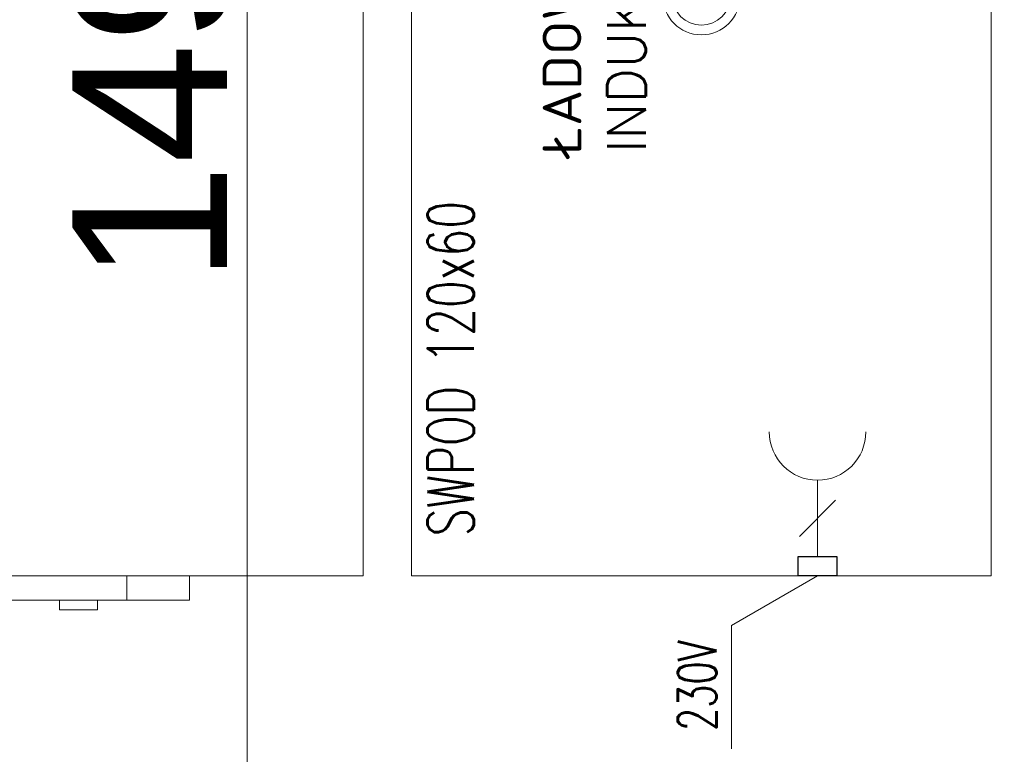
# Model space of a CAD drawing. Header units: millimetres. Extents: x 7483 to 13091, y 8111 to 13871.
# Tile 71 of 256: x 9328 to 9430, y 9242 to 9318. Entities that reach past the tile are written whole.
import ezdxf

# ---------------------------------------------------------------- set-up
doc = ezdxf.new("R2010")
doc.units = ezdxf.units.MM
doc.layers.add('a___wymiary', color=7, linetype='Continuous', lineweight=5, true_color=0x000000)
doc.layers.add('wymiary', color=7, linetype='Continuous', lineweight=5, true_color=0xb2b2b2)
doc.layers.add('Instalacje elektryczne', color=1, linetype='Continuous', lineweight=15)
doc.layers.add('MEBLE PKN', color=150, linetype='Continuous', lineweight=20)
doc.layers.add('Kategorie', color=252, linetype='Continuous')
doc.styles.add('Arial', font='arial.ttf')
doc.styles.add('JACEK_07', font='simplex.shx', dxfattribs={"width": 0.7})
doc.styles.add('RomanS', font='simplex.shx')
doc.dimstyles.new('wymiary agp1', dxfattribs={"dimtxt": 16, "dimasz": 5, "dimexe": 30, "dimexo": 60, "dimgap": 1.8, "dimtad": 1, "dimdec": 3, "dimrnd": 0.5, "dimdsep": 46, "dimtxsty": 'Arial', "dimblk": 'znacznik', "dimcen": 1.5, "dimse1": 1, "dimse2": 1, "dimclrd": 256, "dimazin": 0, "dimtfac": 1, "dimtdec": 3, "dimtmove": 1, "dimatfit": 3, "dimldrblk": 'znacznik', "dimfxl": 0, "dimlwd": -1, "dimarcsym": 0})

# ---------------------------------------------------------------- blocks, each defined once
blk = doc.blocks.new('ŁPOD')
for p, q in [((-57.5, 119.4), (62.5, 119.4)), ((62.5, 0), (62.5, 119.4)), ((65, 101.43), (62.5, 101.43)), ((65, 101.43), (65, 59.7)), ((65, 94.94), (62.5, 94.94)), ((62.5, 94.94), (65, 94.94)), ((66, 91.9), (65, 91.9)), ((66, 87.94), (66, 91.9)), ((66, 87.94), (65, 87.94)), ((65, 87.94), (66, 87.94))]:
    blk.add_line(p, q)
blk = doc.blocks.new('*U950')
blk.add_blockref('ŁPOD', (57.5, -119.4))
blk = doc.blocks.new('gn-230')
at = {"layer": 'Instalacje elektryczne'}
for p, q in [((-15.65, -3.75), (-8.15, 3.75)), ((-4, 0), (-19.8, 0))]:
    blk.add_line(p, q, dxfattribs=at)
at = {"layer": 'Instalacje elektryczne', "lineweight": 30}
blk.add_lwpolyline([(-4, -4), (0, -4), (0, 4), (-4, 4)], close=True, dxfattribs=at)
at = {"layer": 'Instalacje elektryczne'}
blk.add_arc((-29.8, 0), 10, 270, 90, dxfattribs=at)
blk = doc.blocks.new('*U946')
blk.add_lwpolyline([(0, 0), (120, 0), (120, -60), (0, -60)], close=True)
at = {"color": 1}
blk.add_lwpolyline([(0, -42.02), (-5.14, -33.11), (-17.89, -33.11)], dxfattribs=at)
for radius in [4, 3]:
    blk.add_circle((60, -30), radius)
at = {"color": 1, "xscale": -0.5, "yscale": 0.5, "zscale": 0.5}
blk.add_blockref('gn-230', (0, -42.02), dxfattribs=at)
at = {"color": 7, "insert": (21.45, -4.05), "char_height": 4.8, "width": 41.836, "attachment_point": 5, "style": 'JACEK_07'}
blk.add_mtext('SWPOD 120x60', dxfattribs=at)
at = {"color": 1, "insert": (-6.69, -27.56), "char_height": 4, "width": 32.4538, "attachment_point": 3, "style": 'RomanS'}
blk.add_mtext('{\\W0.7;230V}', dxfattribs=at)
at = {"layer": 'Kategorie', "insert": (60, -13.57), "char_height": 4, "attachment_point": 2, "style": 'RomanS'}
blk.add_mtext_dynamic_manual_height_columns('ŁADOWARKA\\PINDUKCYJNA', width=114.2407, gutter_width=45, heights=[0], dxfattribs=at)
blk = doc.blocks.new('znacznik')
at = {"layer": 'a___wymiary'}
for p, q in [((0, 1.394), (0, -1.394)), ((1.394, 0), (-1.394, 0))]:
    blk.add_line(p, q, dxfattribs=at)
at = {"layer": 'a___wymiary', "const_width": 0.2}
blk.add_lwpolyline([(0.876, 0.876), (-0.876, -0.876)], dxfattribs=at)
blk = doc.blocks.new('*D1303')
at = {"layer": 'Defpoints', "color": 0, "transparency": 16777216}
for p in [(8555.29, 11469.36), (10277.02, 11469.36), (8692.03, 9219.56)]:
    blk.add_point(p, dxfattribs=at)
at = {"layer": 'wymiary', "color": 253, "true_color": 0x999999, "transparency": 16777216}
blk.add_line((8555.29, 9224.56), (8555.29, 11464.36), dxfattribs=at)
at = {"layer": 'wymiary', "color": 253, "true_color": 0x999999, "transparency": 16777216, "xscale": 5, "yscale": 5, "zscale": 5}
for p, rotation in [((8555.29, 11469.36), 90), ((8555.29, 9219.56), 270)]:
    blk.add_blockref('znacznik', p, dxfattribs=dict(at, rotation=rotation))
at = {"layer": 'wymiary', "color": 18, "true_color": 0x000000, "transparency": 16777216, "insert": (8545.32, 10344.46), "char_height": 16, "attachment_point": 5, "rotation": 90, "style": 'Arial'}
blk.add_mtext('2250', dxfattribs=at)
blk = doc.blocks.new('*D1529')
at = {"layer": 'Defpoints', "color": 0, "transparency": 16777216}
for p in [(9332.23, 9384.11), (9351.67, 9234.91), (9471.85, 9234.91)]:
    blk.add_point(p, dxfattribs=at)
at = {"layer": 'wymiary', "color": 253, "true_color": 0x999999, "transparency": 16777216}
blk.add_line((9351.67, 9379.11), (9351.67, 9239.91), dxfattribs=at)
at = {"layer": 'wymiary', "color": 253, "true_color": 0x999999, "transparency": 16777216, "xscale": 5, "yscale": 5, "zscale": 5}
for p, rotation in [((9351.67, 9384.11), 90), ((9351.67, 9234.91), 270)]:
    blk.add_blockref('znacznik', p, dxfattribs=dict(at, rotation=rotation))
at = {"layer": 'wymiary', "color": 18, "true_color": 0x000000, "transparency": 16777216, "insert": (9341.7, 9309.51), "char_height": 16, "attachment_point": 5, "rotation": 90, "style": 'Arial'}
blk.add_mtext('149', dxfattribs=at)

msp = doc.modelspace()

# ---------------------------------------------------------------- block references
at = {"layer": 'MEBLE PKN'}
for name, p, rotation in [('*U950', (9363.6897, 9380.6116), 270), ('*U946', (9368.6897, 9260.6116), 90)]:
    msp.add_blockref(name, p, dxfattribs=dict(at, rotation=rotation))

# ---------------------------------------------------------------- dimensions: what is measured, and where the dimension line sits
at = {"layer": 'wymiary'}
for base, p1, p2, picture, middle in [((8555.2864, 11469.3622), (8692.0284, 9219.5616), (10277.0226, 11469.3622), '*D1303', (8545.3172, 10344.4619)), ((9351.6725, 9234.9116), (9332.232, 9384.1116), (9471.8543, 9234.9116), '*D1529', (9341.7034, 9309.5116))]:
    dim = msp.add_linear_dim(base=base, p1=p1, p2=p2, angle=90, dimstyle='wymiary agp1', override={"dimblk": 'znacznik'}, dxfattribs=at)
    dim.commit()
    dim.dimension.update_dxf_attribs({"geometry": picture, "text_midpoint": middle})

doc.saveas('drawing.dxf')
